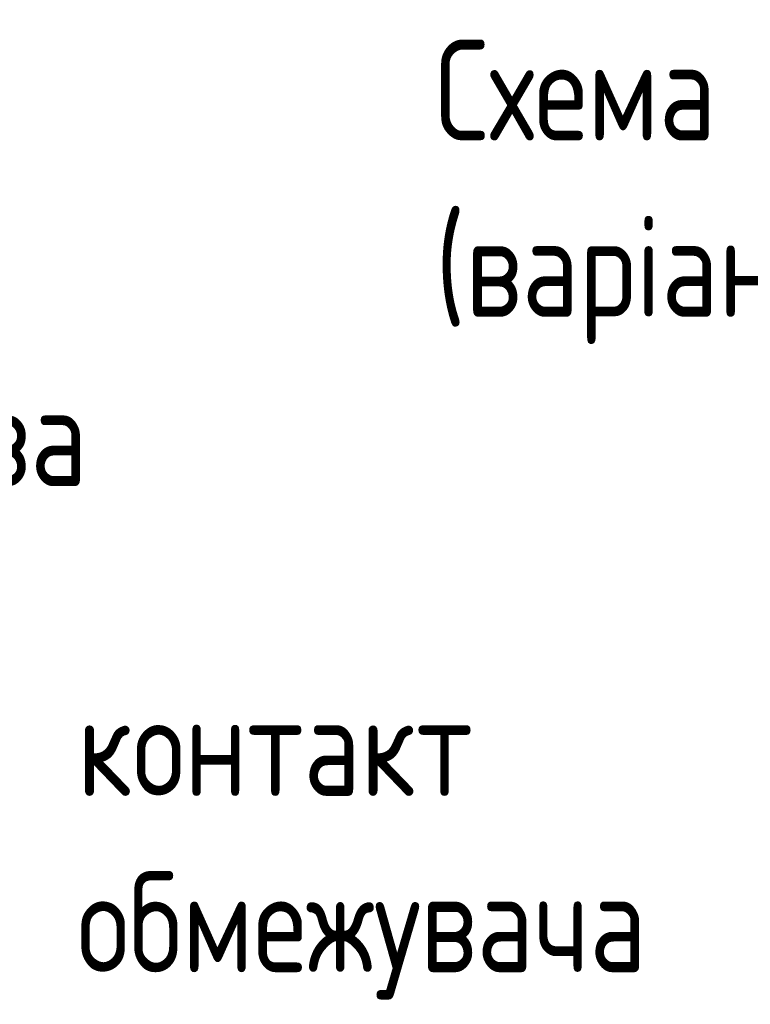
# Model space of a CAD drawing. Header units: millimetres. Extents: x 0 to 305, y 0 to 297.
# Tile 7 of 39: x 104 to 121, y 128 to 152. Entities that reach past the tile are written whole.
import ezdxf

# ---------------------------------------------------------------- set-up
doc = ezdxf.new("R2010")
doc.units = ezdxf.units.MM
doc.layers.add('ОСНОВНАЯ_НАДПИСЬ', color=7, linetype='Continuous')
doc.styles.add('SLDTEXTSTYLE1', font='ГОСТ тип А', dxfattribs={"bigfont": 'bigfont'})

# ---------------------------------------------------------------- blocks, each defined once
blk = doc.blocks.new('SW_NOTE_0_3')
at = {"layer": 'ОСНОВНАЯ_НАДПИСЬ', "color": 0, "insert": (0.56, 1.171), "char_height": 2.38125, "attachment_point": 1, "style": 'SLDTEXTSTYLE1'}
blk.add_mtext('ізольована основа', dxfattribs=at)
blk = doc.blocks.new('SW_NOTE_0_8')
at = {"layer": 'ОСНОВНАЯ_НАДПИСЬ', "color": 0, "char_height": 2.38125, "attachment_point": 1, "style": 'SLDTEXTSTYLE1'}
for s, insert in [('Схема приєднання проводу до ОПН', (0, 3.096)), ('(варіант з апаратним затискачем)', (0, -1.079))]:
    blk.add_mtext(s, dxfattribs=dict(at, insert=insert))
blk = doc.blocks.new('SW_NOTE_0_12')
at = {"layer": 'ОСНОВНАЯ_НАДПИСЬ', "color": 0, "char_height": 2.3813, "attachment_point": 1, "style": 'SLDTEXTSTYLE1'}
for s, insert in [('контакт ', (-16.368, 2.748)), ('обмежувача', (-16.368, -1.427))]:
    blk.add_mtext(s, dxfattribs=dict(at, insert=insert))

msp = doc.modelspace()

# ---------------------------------------------------------------- block references
at = {"layer": 'ОСНОВНАЯ_НАДПИСЬ'}
for name, p in [('SW_NOTE_0_8', (114.0086, 148.1679)), ('SW_NOTE_0_3', (83.8592, 141.9086)), ('SW_NOTE_0_12', (121.8978, 132.9973))]:
    msp.add_blockref(name, p, dxfattribs=at)

doc.saveas('drawing.dxf')
